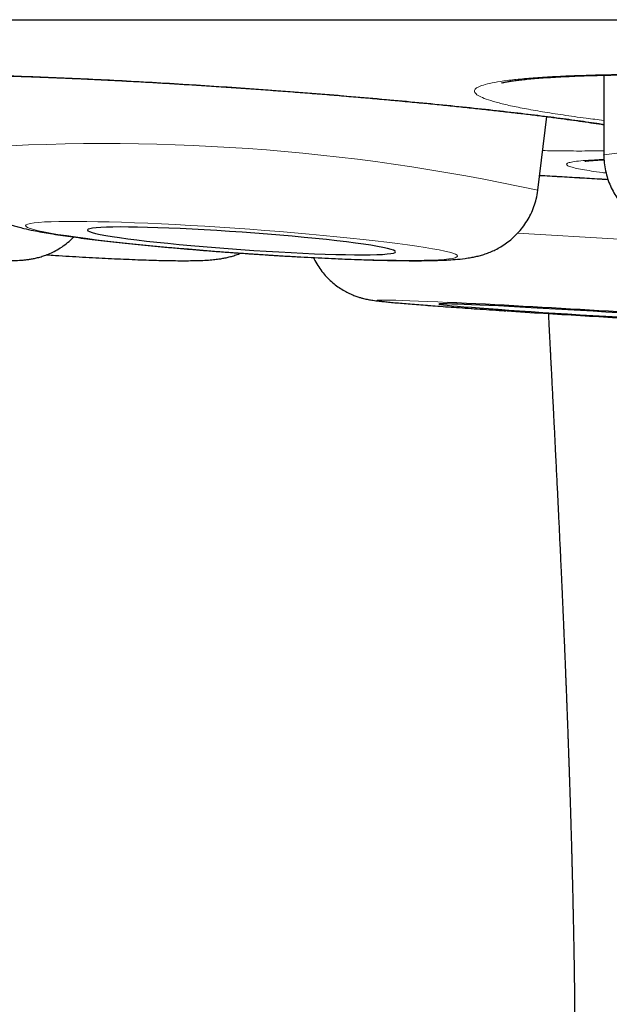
# Model space of a CAD drawing. Header units: millimetres. Extents: x 8 to 869, y 12 to 812.
# Tile 3 of 232: x 398.27 to 400.61, y 321.11 to 325.02. Entities that reach past the tile are written whole.
import ezdxf

# ---------------------------------------------------------------- set-up
doc = ezdxf.new("R2010")
doc.units = ezdxf.units.MM

msp = doc.modelspace()

# ---------------------------------------------------------------- linework, layer by layer
at = {"color": 7, "linetype": 'Continuous', "lineweight": 30}
for p, q in [((391.7188, 325.0155), (425.0537, 325.0155)), ((400.5918, 324.7952), (400.5923, 324.4793)), ((400.3307, 324.3387), (400.3668, 324.6306)), ((400.5924, 324.4783), (400.5923, 324.4793)), ((400.3307, 324.3389), (400.3307, 324.3387))]:
    msp.add_line(p, q, dxfattribs=at)
at = {"color": 252, "linetype": 'Continuous', "lineweight": 0, "flags": 128}
for points in [[(400.0118, 324.0769), (400.01, 324.0804), (400.0039, 324.0842), (399.9938, 324.0882), (399.9796, 324.0925), (399.9613, 324.097), (399.9391, 324.1017), (399.9131, 324.1066), (399.8834, 324.1116), (399.8502, 324.1168), (399.8135, 324.122), (399.7737, 324.1274), (399.7308, 324.1327), (399.6852, 324.1381), (399.6369, 324.1435), (399.5863, 324.1489), (399.5336, 324.1542), (399.4791, 324.1594), (399.423, 324.1646), (399.3656, 324.1696), (399.3071, 324.1744), (399.2479, 324.1791), (399.1883, 324.1835), (399.1285, 324.1877), (399.0688, 324.1917), (399.0095, 324.1954), (398.951, 324.1989), (398.8934, 324.202), (398.8372, 324.2049), (398.7824, 324.2074), (398.7295, 324.2095), (398.6787, 324.2113), (398.6301, 324.2128), (398.5842, 324.2138), (398.541, 324.2146), (398.5008, 324.2149), (398.4638, 324.2148), (398.4301, 324.2144), (398.4, 324.2136), (398.3736, 324.2125), (398.351, 324.2109), (398.3323, 324.209), (398.3176, 324.2068), (398.3069, 324.2042), (398.3005, 324.2013), (398.2981, 324.1981), (398.3, 324.1946), (398.306, 324.1908), (398.3161, 324.1868), (398.3304, 324.1825), (398.3486, 324.178), (398.3708, 324.1733), (398.3968, 324.1684), (398.4265, 324.1634), (398.4598, 324.1583), (398.4964, 324.153), (398.5362, 324.1477), (398.5791, 324.1423), (398.6248, 324.1369), (398.673, 324.1315), (398.7236, 324.1261), (398.7763, 324.1208), (398.8308, 324.1156), (398.887, 324.1105), (398.9444, 324.1055), (399.0028, 324.1006), (399.062, 324.096), (399.1217, 324.0915), (399.1815, 324.0873), (399.2411, 324.0833), (399.3004, 324.0796), (399.359, 324.0761), (399.4165, 324.073), (399.4728, 324.0702), (399.5275, 324.0677), (399.5804, 324.0655), (399.6313, 324.0637), (399.6798, 324.0623), (399.7258, 324.0612), (399.769, 324.0605), (399.8092, 324.0601), (399.8462, 324.0602), (399.8798, 324.0606), (399.9099, 324.0614), (399.9363, 324.0626), (399.959, 324.0641), (399.9777, 324.066), (399.9924, 324.0682), (400.003, 324.0708), (400.0095, 324.0737), (400.0118, 324.0769)], [(399.9719, 323.8933), (399.9336, 323.8951), (399.8935, 323.8969), (399.8566, 323.8985), (399.8231, 323.8998), (399.7931, 323.9009), (399.7668, 323.9017), (399.7444, 323.9023), (399.7258, 323.9027), (399.7113, 323.9027), (399.7009, 323.9025), (399.6946, 323.9021), (399.6924, 323.9014), (399.6945, 323.9005), (399.7007, 323.8993), (399.711, 323.8979), (399.7255, 323.8962), (399.7439, 323.8943), (399.7663, 323.8922), (399.7925, 323.8899), (399.8223, 323.8874), (399.8558, 323.8847), (399.8926, 323.8818), (399.9326, 323.8788), (399.9756, 323.8757), (400.0214, 323.8724), (400.0698, 323.869), (400.1205, 323.8655), (400.1734, 323.862), (400.2074, 323.8597)]]:
    msp.add_lwpolyline(points, dxfattribs=at)
at = {"color": 7, "linetype": 'Continuous', "lineweight": 30, "flags": 128}
for points in [[(399.7664, 324.0943), (399.7645, 324.0972), (399.7584, 324.1005), (399.7483, 324.104), (399.734, 324.1078), (399.7159, 324.1117), (399.6938, 324.1158), (399.6682, 324.1201), (399.639, 324.1245), (399.6064, 324.129), (399.5709, 324.1335), (399.5324, 324.1381), (399.4914, 324.1426), (399.4481, 324.1471), (399.4028, 324.1516), (399.3558, 324.156), (399.3074, 324.1602), (399.258, 324.1643), (399.2079, 324.1682), (399.1574, 324.1719), (399.1069, 324.1753), (399.0567, 324.1785), (399.0072, 324.1814), (398.9587, 324.184), (398.9116, 324.1863), (398.8661, 324.1883), (398.8226, 324.1899), (398.7814, 324.1912), (398.7427, 324.1921), (398.7068, 324.1926), (398.674, 324.1927), (398.6444, 324.1925), (398.6184, 324.1919), (398.596, 324.1909), (398.5775, 324.1896), (398.5629, 324.1879), (398.5523, 324.1858), (398.5458, 324.1835), (398.5436, 324.1808), (398.5454, 324.1778), (398.5515, 324.1745), (398.5617, 324.171), (398.5759, 324.1673), (398.5941, 324.1633), (398.6161, 324.1592), (398.6418, 324.1549), (398.671, 324.1505), (398.7035, 324.1461), (398.7391, 324.1415), (398.7775, 324.137), (398.8185, 324.1324), (398.8618, 324.1279), (398.9071, 324.1234), (398.9541, 324.1191), (399.0025, 324.1148), (399.0519, 324.1108), (399.1021, 324.1069), (399.1525, 324.1032), (399.203, 324.0997), (399.2532, 324.0965), (399.3027, 324.0936), (399.3512, 324.091), (399.3983, 324.0887), (399.4438, 324.0867), (399.4873, 324.0851), (399.5286, 324.0838), (399.5673, 324.0829), (399.6032, 324.0824), (399.636, 324.0823), (399.6655, 324.0825), (399.6915, 324.0831), (399.7139, 324.0841), (399.7325, 324.0855), (399.7471, 324.0872), (399.7576, 324.0892), (399.7641, 324.0916), (399.7664, 324.0943)], [(400.6511, 323.8521), (400.6009, 323.8552), (400.5504, 323.8583), (400.4998, 323.8613), (400.4497, 323.8642), (400.4002, 323.8671), (400.3517, 323.8698), (400.3046, 323.8723), (400.2591, 323.8748), (400.2156, 323.877), (400.1745, 323.8791), (400.1359, 323.881), (400.1001, 323.8826), (400.0674, 323.8841), (400.0379, 323.8853), (400.012, 323.8862), (399.9898, 323.8869), (399.9713, 323.8874), (399.9569, 323.8876), (399.9465, 323.8875), (399.9402, 323.8872), (399.938, 323.8867), (399.9401, 323.8859), (399.9463, 323.8848), (399.9566, 323.8835), (399.971, 323.882), (399.9894, 323.8802), (400.0115, 323.8783), (400.0374, 323.8761), (400.0667, 323.8738), (400.0994, 323.8713), (400.1351, 323.8687), (400.1737, 323.8659), (400.2148, 323.863), (400.2582, 323.86), (400.3036, 323.857), (400.3507, 323.8539), (400.3992, 323.8508), (400.4487, 323.8477), (400.4988, 323.8446), (400.5494, 323.8416), (400.5999, 323.8385), (400.6501, 323.8356)]]:
    msp.add_lwpolyline(points, dxfattribs=at)
at = {"color": 252, "linetype": 'Continuous', "lineweight": 0}
for centre, radius, start, end in [((401.4383, 318.316), 6.2211, 76.34936, 97.8151), ((398.6115, 316.4455), 8.0784, 77.71294, 94.20389), ((395.6544, 242.3476), 81.9493, 86.283534, 86.785274)]:
    msp.add_arc(centre, radius, start, end, dxfattribs=at)
at = {"color": 7, "linetype": 'Continuous', "lineweight": 30}
for centre, radius, start, end in [((397.4388, 272.1065), 51.8487, 85.86892, 87.19961), ((404.1581, 383.9136), 60.1837, 266.236138, 266.79301)]:
    msp.add_arc(centre, radius, start, end, dxfattribs=at)
at = {"color": 252, "linetype": 'Continuous', "lineweight": 0}
for points, knots in [([(399.8093, 324.6915), (399.765, 324.6955), (399.6763, 324.7037), (399.5385, 324.7154), (399.3987, 324.7266), (399.2574, 324.7373), (399.1157, 324.7473), (398.9743, 324.7566), (398.8345, 324.7651), (398.6973, 324.7728), (398.5638, 324.7796), (398.4345, 324.7854), (398.3105, 324.7903), (398.1929, 324.7941), (398.0826, 324.7969), (397.9799, 324.7986), (397.8858, 324.7992), (397.801, 324.7988), (397.7263, 324.7973), (397.6619, 324.7947), (397.6082, 324.791), (397.5658, 324.7864), (397.5352, 324.7807), (397.5162, 324.774), (397.5091, 324.7665), (397.5138, 324.7581), (397.5307, 324.749), (397.5594, 324.7391), (397.5995, 324.7285), (397.6509, 324.7174), (397.7134, 324.7057), (397.7864, 324.6937), (397.8697, 324.6813), (397.9482, 324.6704), (398.0022, 324.6636), (398.0222, 324.6611)], [0, 0, 0, 0, 0.030634, 0.061377, 0.092121, 0.122755, 0.153389, 0.184132, 0.214876, 0.24551, 0.276144, 0.306887, 0.337631, 0.368265, 0.398899, 0.429642, 0.460386, 0.49102, 0.521654, 0.552397, 0.58314, 0.613774, 0.644408, 0.675152, 0.705895, 0.736529, 0.767163, 0.797907, 0.82865, 0.859284, 0.889918, 0.920662, 0.951405, 0.982039, 1, 1, 1, 1]), ([(402.3927, 324.7314), (402.3485, 324.7349), (402.2599, 324.7419), (402.1223, 324.7515), (401.9825, 324.7605), (401.8411, 324.7687), (401.6992, 324.776), (401.5576, 324.7823), (401.4174, 324.7877), (401.2798, 324.7921), (401.1457, 324.7955), (401.0158, 324.7978), (400.8911, 324.799), (400.7727, 324.7992), (400.6615, 324.7982), (400.558, 324.7962), (400.4629, 324.7931), (400.377, 324.789), (400.3013, 324.7839), (400.2358, 324.7778), (400.181, 324.7708), (400.1374, 324.7629), (400.1056, 324.7541), (400.0855, 324.7446), (400.0772, 324.7344), (400.0807, 324.7236), (400.0965, 324.7122), (400.1241, 324.7003), (400.1632, 324.6881), (400.2135, 324.6756), (400.2751, 324.6629), (400.3472, 324.6501), (400.4296, 324.6372), (400.511, 324.6257), (400.5685, 324.6186), (400.5921, 324.6156)], [0, 0, 0, 0, 0.03053, 0.061169, 0.091808, 0.122339, 0.152869, 0.183508, 0.214147, 0.244677, 0.275207, 0.305846, 0.336486, 0.367016, 0.397546, 0.428185, 0.458824, 0.489354, 0.519884, 0.550523, 0.581163, 0.611693, 0.642223, 0.672862, 0.703501, 0.734031, 0.764561, 0.7952, 0.82584, 0.85637, 0.8869, 0.917539, 0.948178, 0.978708, 1, 1, 1, 1]), ([(400.5922, 324.5999), (400.5862, 324.6009), (400.5554, 324.6059), (400.4897, 324.6153), (400.3958, 324.6279), (400.2926, 324.6407), (400.1817, 324.6536), (400.0635, 324.6664), (399.9396, 324.6791), (399.8526, 324.6874), (399.8093, 324.6915)], [0, 0, 0, 0, 0.03297, 0.171351, 0.309731, 0.447619, 0.585468, 0.723809, 0.862151, 1, 1, 1, 1]), ([(400.3501, 324.4958), (400.3753, 324.4954), (400.4345, 324.4944), (400.5159, 324.4941), (400.5675, 324.4947), (400.5923, 324.495)], [0, 0, 0, 0, 0.278256, 0.653833, 1, 1, 1, 1]), ([(400.5932, 324.4607), (400.5847, 324.4604), (400.556, 324.4594), (400.5189, 324.457), (400.4819, 324.4535), (400.4571, 324.4494), (400.4443, 324.4445), (400.4435, 324.4391), (400.4545, 324.4331), (400.476, 324.427), (400.5058, 324.4208), (400.5424, 324.4148), (400.5741, 324.41), (400.5967, 324.4072), (400.6017, 324.4065)], [0, 0, 0, 0, 0.0417249, 0.1403493, 0.2389737, 0.3372469, 0.43552, 0.5341444, 0.6327688, 0.731042, 0.8129383, 0.8949358, 0.9768321, 1, 1, 1, 1]), ([(400.6089, 324.3817), (400.601, 324.3822), (400.5459, 324.3856), (400.455, 324.391), (400.3731, 324.3957), (400.338, 324.3978)], [0, 0, 0, 0, 0.087919, 0.608293, 1, 1, 1, 1]), ([(408.3863, 323.1135), (408.0694, 323.111), (407.4358, 323.1059), (406.4861, 323.0547), (405.5396, 322.9604), (404.6014, 322.8033), (403.7966, 322.5877), (403.1302, 322.3341), (402.5961, 322.0719), (402.0932, 321.7536), (401.6338, 321.3748), (401.233, 320.934), (400.9042, 320.4375), (400.6543, 319.8955), (400.5554, 319.5117), (400.5059, 319.3197)], [0, 0, 0, 0, 0.10003, 0.200056, 0.300173, 0.400239, 0.500131, 0.562636, 0.625145, 0.687668, 0.750125, 0.812616, 0.875055, 0.937489, 1, 1, 1, 1])]:
    msp.add_open_spline(points, degree=3, knots=knots, dxfattribs=at)
at = {"color": 7, "linetype": 'Continuous', "lineweight": 30}
for points, knots in [([(397.602, 324.7853), (397.6019, 324.7853), (397.6016, 324.7852), (397.6042, 324.7858), (397.6101, 324.7868), (397.6199, 324.7881), (397.6336, 324.7896), (397.6516, 324.7912), (397.6736, 324.7928), (397.6997, 324.7942), (397.7297, 324.7954), (397.7635, 324.7965), (397.8013, 324.7972), (397.8428, 324.7977), (397.888, 324.7979), (397.9366, 324.7978), (397.9885, 324.7973), (398.0433, 324.7966), (398.1009, 324.7955), (398.1611, 324.7941), (398.2236, 324.7923), (398.288, 324.7903), (398.3543, 324.7879), (398.4222, 324.7853), (398.4913, 324.7823), (398.5617, 324.779), (398.6338, 324.7755), (398.7076, 324.7716), (398.7832, 324.7675), (398.8598, 324.763), (398.9374, 324.7583), (399.0155, 324.7534), (399.0938, 324.7482), (399.1721, 324.7428), (399.2505, 324.7372), (399.3287, 324.7314), (399.4067, 324.7254), (399.4842, 324.7193), (399.5611, 324.7129), (399.6372, 324.7064), (399.711, 324.6999), (399.7663, 324.6949), (399.8094, 324.6909), (399.8534, 324.6868), (399.9134, 324.681), (399.9829, 324.6741), (400.0506, 324.6671), (400.1162, 324.6601), (400.1797, 324.653), (400.2411, 324.646), (400.3, 324.639), (400.3563, 324.632), (400.4098, 324.6251), (400.4603, 324.6183), (400.5078, 324.6115), (400.5522, 324.605), (400.579, 324.6007), (400.5922, 324.5986)], [0, 0, 0, 0, 0.00393, 0.015212, 0.027828, 0.041754, 0.056875, 0.073005, 0.089927, 0.107422, 0.125022, 0.143182, 0.161782, 0.180737, 0.199973, 0.219429, 0.239049, 0.258785, 0.278591, 0.298424, 0.318237, 0.337993, 0.357663, 0.377223, 0.396653, 0.415944, 0.435216, 0.454866, 0.474597, 0.494384, 0.514198, 0.534006, 0.553776, 0.573484, 0.593114, 0.612857, 0.632582, 0.652301, 0.672023, 0.691758, 0.711513, 0.730215, 0.736044, 0.746449, 0.766142, 0.78579, 0.805415, 0.825025, 0.844629, 0.864234, 0.883848, 0.903473, 0.922951, 0.942356, 0.961776, 0.98116, 1, 1, 1, 1]), ([(400.1864, 324.7642), (400.1863, 324.7642), (400.1861, 324.7641), (400.1892, 324.765), (400.1956, 324.7665), (400.2059, 324.7686), (400.22, 324.7711), (400.2384, 324.7738), (400.2607, 324.7766), (400.2871, 324.7795), (400.3174, 324.7822), (400.3517, 324.7848), (400.3899, 324.7873), (400.4319, 324.7896), (400.4776, 324.7917), (400.5268, 324.7935), (400.5791, 324.795), (400.6345, 324.7962), (400.6926, 324.7971), (400.7533, 324.7977), (400.8162, 324.7979), (400.8812, 324.7979), (400.9479, 324.7975), (401.016, 324.7967), (401.0855, 324.7957), (401.1562, 324.7943), (401.2286, 324.7926), (401.3028, 324.7905), (401.3786, 324.7881), (401.4555, 324.7855), (401.5331, 324.7824), (401.6113, 324.7791), (401.6896, 324.7755), (401.7678, 324.7717), (401.846, 324.7675), (401.9241, 324.7631), (402.0019, 324.7585), (402.0791, 324.7535), (402.1556, 324.7484), (402.2313, 324.743), (402.3047, 324.7375), (402.3558, 324.7335), (402.3949, 324.7303), (402.435, 324.727), (402.4946, 324.7219), (402.5637, 324.7157), (402.6308, 324.7094), (402.6958, 324.7029), (402.7587, 324.6963), (402.8194, 324.6897), (402.8776, 324.6829), (402.9331, 324.6761), (402.9857, 324.6693), (403.0352, 324.6625), (403.0818, 324.6558), (403.1251, 324.649), (403.1651, 324.6424), (403.2014, 324.6359), (403.2338, 324.6297), (403.2612, 324.624), (403.2842, 324.6187), (403.3031, 324.614), (403.3178, 324.6099), (403.3282, 324.6066), (403.3343, 324.6045), (403.3371, 324.6033), (403.3368, 324.6035), (403.3367, 324.6035)], [0, 0, 0, 0, 0.00482, 0.014962, 0.02615, 0.038364, 0.051521, 0.065486, 0.080101, 0.095025, 0.11025, 0.125973, 0.142096, 0.158545, 0.175254, 0.192169, 0.209238, 0.226416, 0.24366, 0.260934, 0.278193, 0.295405, 0.312543, 0.329586, 0.346516, 0.363329, 0.380175, 0.397333, 0.414561, 0.431836, 0.449132, 0.466418, 0.483668, 0.500861, 0.517989, 0.535219, 0.552436, 0.569646, 0.58686, 0.604086, 0.62133, 0.637654, 0.640081, 0.649162, 0.66634, 0.683475, 0.700586, 0.717679, 0.734762, 0.75184, 0.768917, 0.785994, 0.802915, 0.819782, 0.836638, 0.853439, 0.870134, 0.886666, 0.902961, 0.918933, 0.932817, 0.947417, 0.961875, 0.974187, 0.985623, 0.996093, 1, 1, 1, 1]), ([(396.2647, 324.5178), (396.2646, 324.5168), (396.2636, 324.5047), (396.2652, 324.4818), (396.2695, 324.4498), (396.2773, 324.4192), (396.288, 324.3902), (396.3012, 324.3631), (396.3165, 324.3382), (396.3337, 324.3155), (396.3522, 324.2952), (396.3715, 324.2775), (396.3909, 324.2624), (396.4098, 324.25), (396.4276, 324.24), (396.444, 324.2321), (396.459, 324.2258), (396.4729, 324.2206), (396.4862, 324.2163), (396.4997, 324.2124), (396.5145, 324.2087), (396.5335, 324.2045), (396.5566, 324.2), (396.5843, 324.1953), (396.6146, 324.1906), (396.6475, 324.1859), (396.6834, 324.1811), (396.7213, 324.1763), (396.7613, 324.1714), (396.8036, 324.1664), (396.8481, 324.1614), (396.8946, 324.1563), (396.9431, 324.1512), (396.9934, 324.146), (397.0453, 324.1408), (397.0986, 324.1356), (397.1531, 324.1305), (397.2085, 324.1253), (397.2648, 324.1203), (397.3215, 324.1153), (397.3786, 324.1104), (397.4357, 324.1056), (397.4926, 324.1009), (397.5491, 324.0965), (397.6051, 324.0922), (397.6601, 324.088), (397.714, 324.0841), (397.7667, 324.0805), (397.8178, 324.077), (397.8673, 324.0739), (397.9148, 324.071), (397.9603, 324.0683), (398.0036, 324.066), (398.0445, 324.064), (398.083, 324.0623), (398.119, 324.0609), (398.1526, 324.0598), (398.184, 324.0591), (398.2137, 324.0588), (398.2434, 324.059), (398.2683, 324.0599), (398.2902, 324.0615), (398.306, 324.0633), (398.3209, 324.0656), (398.337, 324.0688), (398.3545, 324.0732), (398.3739, 324.0793), (398.3952, 324.0876), (398.4181, 324.0987), (398.4419, 324.1129), (398.4653, 324.1304), (398.4813, 324.1439), (398.4887, 324.1521), (398.4894, 324.1529)], [0, 0, 0, 0, 0.000984, 0.011431, 0.021635, 0.03161, 0.041364, 0.050899, 0.060209, 0.069283, 0.078091, 0.086588, 0.094697, 0.102337, 0.109488, 0.116265, 0.122926, 0.129787, 0.13718, 0.145633, 0.155916, 0.169467, 0.190311, 0.211128, 0.230549, 0.251118, 0.270639, 0.289623, 0.3083, 0.326784, 0.345137, 0.363399, 0.381595, 0.399742, 0.417853, 0.435935, 0.453997, 0.472043, 0.490077, 0.508103, 0.526124, 0.544143, 0.562163, 0.580185, 0.598213, 0.616249, 0.634296, 0.65236, 0.670444, 0.688556, 0.706703, 0.724897, 0.743152, 0.76149, 0.779943, 0.798562, 0.817429, 0.836692, 0.856646, 0.878008, 0.903311, 0.916116, 0.924921, 0.932769, 0.940062, 0.947247, 0.954582, 0.962429, 0.970927, 0.979984, 0.989412, 0.999066, 1, 1, 1, 1]), ([(398.0194, 324.502), (398.0195, 324.4915), (398.0197, 324.4701), (398.0244, 324.4384), (398.0321, 324.4075), (398.0428, 324.3784), (398.056, 324.3511), (398.0714, 324.326), (398.0885, 324.3032), (398.1068, 324.2829), (398.1258, 324.2652), (398.1449, 324.2501), (398.1636, 324.2375), (398.1816, 324.227), (398.1988, 324.2183), (398.2154, 324.2109), (398.2321, 324.2045), (398.2495, 324.1985), (398.2694, 324.1926), (398.2957, 324.1858), (398.3266, 324.1791), (398.3617, 324.1724), (398.3973, 324.1663), (398.4351, 324.1605), (398.4758, 324.1546), (398.518, 324.149), (398.5622, 324.1434), (398.6082, 324.138), (398.6561, 324.1326), (398.7059, 324.1273), (398.7572, 324.1221), (398.8101, 324.1169), (398.8643, 324.1119), (398.9196, 324.107), (398.9757, 324.1023), (399.0326, 324.0977), (399.09, 324.0933), (399.1476, 324.0891), (399.2052, 324.0852), (399.2626, 324.0814), (399.3196, 324.0779), (399.3759, 324.0746), (399.4314, 324.0717), (399.4858, 324.069), (399.5388, 324.0666), (399.5904, 324.0645), (399.6404, 324.0627), (399.6885, 324.0612), (399.7347, 324.0601), (399.7787, 324.0593), (399.8206, 324.0589), (399.8604, 324.0589), (399.8981, 324.0592), (399.934, 324.06), (399.9688, 324.0614), (400.0046, 324.0636), (400.0359, 324.0668), (400.0632, 324.071), (400.0834, 324.075), (400.102, 324.0796), (400.121, 324.0854), (400.141, 324.0928), (400.162, 324.1023), (400.184, 324.1142), (400.2066, 324.129), (400.229, 324.1468), (400.2506, 324.1674), (400.2705, 324.1907), (400.2882, 324.2164), (400.3033, 324.244), (400.3156, 324.2732), (400.3249, 324.3046), (400.3295, 324.327), (400.3307, 324.3392), (400.3307, 324.3398)], [0, 0, 0, 0, 0.009618, 0.01951, 0.029189, 0.038667, 0.047947, 0.057026, 0.065891, 0.07452, 0.082877, 0.090936, 0.09872, 0.106344, 0.114032, 0.122007, 0.130653, 0.140504, 0.152399, 0.167996, 0.192024, 0.212182, 0.23096, 0.250788, 0.269694, 0.288079, 0.306149, 0.32401, 0.341727, 0.35934, 0.376876, 0.394355, 0.411791, 0.429194, 0.446573, 0.463934, 0.481283, 0.498624, 0.515964, 0.533304, 0.55065, 0.568005, 0.585375, 0.602765, 0.620182, 0.637635, 0.655135, 0.672696, 0.690337, 0.708085, 0.725981, 0.744085, 0.762494, 0.781378, 0.801069, 0.822337, 0.847665, 0.861699, 0.871731, 0.880706, 0.889044, 0.897171, 0.905322, 0.913724, 0.922486, 0.931577, 0.9409, 0.95037, 0.959928, 0.96954, 0.979185, 0.988849, 0.999444, 1, 1, 1, 1]), ([(400.5167, 324.4537), (400.5168, 324.4537), (400.5169, 324.4537), (400.5208, 324.4543), (400.528, 324.4552), (400.5393, 324.4563), (400.5547, 324.4575), (400.5725, 324.4586), (400.5868, 324.4593), (400.5932, 324.4596)], [0, 0, 0, 0, 0.083265, 0.207846, 0.348517, 0.504324, 0.67318, 0.85241, 1, 1, 1, 1]), ([(400.5927, 324.4792), (400.5928, 324.4714), (400.5929, 324.4526), (400.5971, 324.4233), (400.6046, 324.3921), (400.6152, 324.3625), (400.6283, 324.3349), (400.6437, 324.3094), (400.6608, 324.2863), (400.6792, 324.2656), (400.6983, 324.2475), (400.7177, 324.232), (400.7369, 324.2187), (400.7557, 324.2075), (400.7743, 324.1979), (400.7928, 324.1896), (400.8121, 324.182), (400.8335, 324.1747), (400.8595, 324.1671), (400.8909, 324.1593), (400.9266, 324.1517), (400.964, 324.1448), (401.0027, 324.1384), (401.0437, 324.1323), (401.0874, 324.1264), (401.1326, 324.1208), (401.1795, 324.1154), (401.2282, 324.1102), (401.2786, 324.1052), (401.3306, 324.1004), (401.3839, 324.0958), (401.4386, 324.0915), (401.4943, 324.0873), (401.5509, 324.0834), (401.6082, 324.0797), (401.665, 324.0764), (401.7073, 324.0741), (401.7303, 324.0729), (401.735, 324.0726)], [0, 0, 0, 0, 0.014484, 0.034745, 0.054586, 0.074039, 0.093119, 0.111831, 0.130163, 0.148092, 0.165595, 0.182702, 0.19956, 0.216492, 0.233871, 0.25234, 0.27281, 0.296651, 0.326274, 0.367113, 0.411115, 0.450862, 0.488335, 0.527822, 0.565815, 0.602895, 0.639389, 0.675483, 0.711292, 0.746891, 0.782335, 0.817661, 0.852898, 0.888069, 0.923193, 0.958283, 0.991505, 1, 1, 1, 1]), ([(400.338, 324.3977), (400.3415, 324.3975), (400.371, 324.3958), (400.427, 324.3925), (400.5058, 324.3878), (400.5666, 324.3842), (400.601, 324.3821), (400.609, 324.3816)], [0, 0, 0, 0, 0.040046, 0.329134, 0.620113, 0.912658, 1, 1, 1, 1]), ([(398.3813, 324.0825), (398.3932, 324.0817), (398.4236, 324.0796), (398.4714, 324.0767), (398.5247, 324.0735), (398.5765, 324.0706), (398.6267, 324.068), (398.675, 324.0658), (398.7214, 324.0638), (398.7657, 324.0621), (398.8077, 324.0608), (398.8475, 324.0598), (398.8849, 324.0591), (398.9202, 324.0588), (398.9536, 324.059), (398.9861, 324.0596), (399.0155, 324.0609), (399.041, 324.0629), (399.0619, 324.0653), (399.08, 324.0681), (399.0969, 324.0715), (399.1146, 324.0759), (399.1328, 324.0814), (399.1456, 324.0865), (399.1517, 324.0889)], [0, 0, 0, 0, 0.032933, 0.084508, 0.136142, 0.187853, 0.239666, 0.291611, 0.343729, 0.396077, 0.448737, 0.501827, 0.555537, 0.610181, 0.666325, 0.725145, 0.789645, 0.841889, 0.880482, 0.908601, 0.933613, 0.956746, 0.979331, 1, 1, 1, 1]), ([(399.4402, 324.0713), (399.4421, 324.0673), (399.4479, 324.0543), (399.4606, 324.034), (399.4777, 324.0107), (399.4964, 323.9899), (399.5163, 323.9715), (399.5369, 323.9556), (399.5576, 323.9422), (399.5776, 323.9314), (399.5961, 323.923), (399.6125, 323.9168), (399.6265, 323.9124), (399.6385, 323.9091), (399.649, 323.9066), (399.6585, 323.9047), (399.6676, 323.903), (399.6774, 323.9015), (399.69, 323.8998), (399.706, 323.8979), (399.7263, 323.8958), (399.7501, 323.8935), (399.777, 323.8911), (399.8072, 323.8885), (399.8399, 323.8858), (399.8753, 323.8831), (399.9133, 323.8802), (399.9538, 323.8772), (399.9968, 323.8741), (400.0421, 323.8709), (400.0895, 323.8676), (400.1389, 323.8642), (400.1768, 323.8617), (400.1986, 323.8602), (400.2029, 323.86)], [0, 0, 0, 0, 0.010696, 0.03485, 0.0584, 0.081308, 0.103512, 0.124906, 0.145306, 0.16439, 0.18171, 0.197025, 0.210715, 0.22366, 0.236935, 0.251353, 0.268288, 0.289684, 0.319136, 0.367055, 0.41804, 0.466244, 0.51729, 0.566275, 0.614262, 0.661705, 0.708819, 0.755717, 0.80247, 0.849119, 0.895693, 0.94221, 0.988686, 1, 1, 1, 1]), ([(400.3721, 323.8491), (400.3724, 323.843), (400.3731, 323.8298), (400.3742, 323.8087), (400.3755, 323.7846), (400.3767, 323.7601), (400.3779, 323.7367), (400.379, 323.7162), (400.3799, 323.6981), (400.3807, 323.6824), (400.3814, 323.6685), (400.3822, 323.6545), (400.383, 323.6389), (400.3839, 323.6208), (400.385, 323.6), (400.3861, 323.5771), (400.3875, 323.5504), (400.3889, 323.5218), (400.3904, 323.4926), (400.3918, 323.4663), (400.393, 323.4415), (400.3943, 323.4163), (400.3957, 323.3893), (400.3971, 323.3607), (400.3985, 323.3319), (400.4003, 323.2971), (400.4022, 323.2574), (400.4044, 323.2133), (400.4065, 323.1716), (400.4084, 323.1317), (400.4103, 323.0932), (400.4121, 323.0543), (400.4141, 323.0138), (400.4161, 322.9714), (400.418, 322.9303), (400.4198, 322.892), (400.4214, 322.8571), (400.4228, 322.8261), (400.4241, 322.799), (400.4252, 322.7737), (400.4263, 322.7498), (400.4274, 322.7263), (400.4284, 322.7036), (400.4294, 322.6796), (400.4305, 322.6556), (400.4315, 322.6331), (400.4323, 322.6131), (400.4331, 322.595), (400.4339, 322.5756), (400.4349, 322.5532), (400.436, 322.5269), (400.4372, 322.4987), (400.4383, 322.4704), (400.4394, 322.4435), (400.4403, 322.4209), (400.4411, 322.4023), (400.4417, 322.3865), (400.4424, 322.3704), (400.4431, 322.3528), (400.4438, 322.3332), (400.4446, 322.3127), (400.4454, 322.2921), (400.4462, 322.2725), (400.4468, 322.2544), (400.4474, 322.2385), (400.4479, 322.225), (400.4484, 322.2136), (400.4487, 322.2031), (400.4492, 322.192), (400.4496, 322.1789), (400.4502, 322.1634), (400.4508, 322.1457), (400.4515, 322.1265), (400.4522, 322.1072), (400.4528, 322.0888), (400.4534, 322.072), (400.454, 322.056), (400.4545, 322.0409), (400.455, 322.026), (400.4555, 322.0109), (400.456, 321.9945), (400.4566, 321.9764), (400.4573, 321.9554), (400.458, 321.9324), (400.4588, 321.9087), (400.4595, 321.8868), (400.4601, 321.8677), (400.4606, 321.8508), (400.461, 321.8349), (400.4615, 321.8181), (400.4621, 321.7995), (400.4627, 321.7791), (400.4633, 321.7572), (400.4639, 321.7359), (400.4644, 321.7162), (400.4649, 321.6989), (400.4653, 321.6832), (400.4657, 321.6689), (400.466, 321.655), (400.4665, 321.6391), (400.4669, 321.6204), (400.4675, 321.5985), (400.468, 321.5753), (400.4686, 321.5522), (400.4691, 321.531), (400.4695, 321.5121), (400.4699, 321.4953), (400.4702, 321.479), (400.4706, 321.4617), (400.471, 321.4422), (400.4715, 321.4205), (400.4719, 321.3978), (400.4724, 321.3752), (400.4727, 321.3544), (400.4731, 321.3356), (400.4734, 321.3184), (400.4737, 321.3019), (400.4739, 321.287), (400.4742, 321.2728), (400.4744, 321.2593), (400.4746, 321.2451), (400.4749, 321.2278), (400.4752, 321.2073), (400.4755, 321.1832), (400.4759, 321.1558), (400.4762, 321.1313), (400.4764, 321.1159), (400.4765, 321.1109)], [0, 0, 0, 0, 0.00544, 0.011859, 0.019147, 0.027304, 0.034205, 0.040544, 0.046107, 0.050893, 0.054975, 0.05898, 0.063795, 0.069421, 0.075859, 0.08311, 0.090803, 0.100859, 0.110022, 0.118291, 0.125743, 0.133626, 0.142212, 0.151607, 0.160989, 0.169969, 0.185267, 0.199493, 0.213117, 0.226179, 0.238898, 0.251422, 0.264972, 0.279575, 0.294251, 0.306641, 0.318699, 0.33009, 0.338548, 0.34679, 0.356288, 0.363507, 0.371414, 0.380011, 0.388792, 0.396746, 0.403844, 0.410083, 0.416001, 0.424598, 0.434012, 0.444246, 0.454943, 0.464706, 0.47339, 0.479456, 0.48487, 0.490533, 0.496976, 0.504199, 0.512203, 0.519669, 0.527276, 0.53407, 0.540016, 0.545113, 0.549293, 0.552815, 0.556901, 0.561802, 0.567644, 0.574336, 0.581872, 0.589422, 0.596406, 0.602822, 0.608671, 0.614777, 0.620173, 0.625878, 0.632246, 0.639277, 0.646972, 0.656848, 0.666362, 0.674956, 0.68263, 0.688912, 0.69478, 0.701359, 0.708725, 0.716879, 0.725822, 0.734922, 0.742585, 0.74959, 0.755935, 0.761622, 0.767006, 0.773004, 0.781072, 0.79009, 0.800054, 0.809881, 0.81876, 0.826558, 0.83344, 0.839798, 0.84696, 0.855192, 0.864371, 0.874448, 0.884191, 0.893083, 0.900986, 0.908067, 0.914741, 0.921834, 0.927827, 0.934103, 0.940748, 0.948605, 0.95789, 0.968402, 0.980297, 0.993578, 1, 1, 1, 1]), ([(400.5067, 319.3235), (400.5048, 319.361), (400.5008, 319.436), (400.4959, 319.6183), (400.4916, 319.8511), (400.4877, 320.1378), (400.4837, 320.4776), (400.4803, 320.8011), (400.4776, 321.0298), (400.4767, 321.1109)], [0, 0, 0, 0, 0.153752, 0.307563, 0.461185, 0.614351, 0.767166, 0.917366, 1, 1, 1, 1])]:
    msp.add_open_spline(points, degree=3, knots=knots, dxfattribs=at)

doc.saveas('drawing.dxf')
